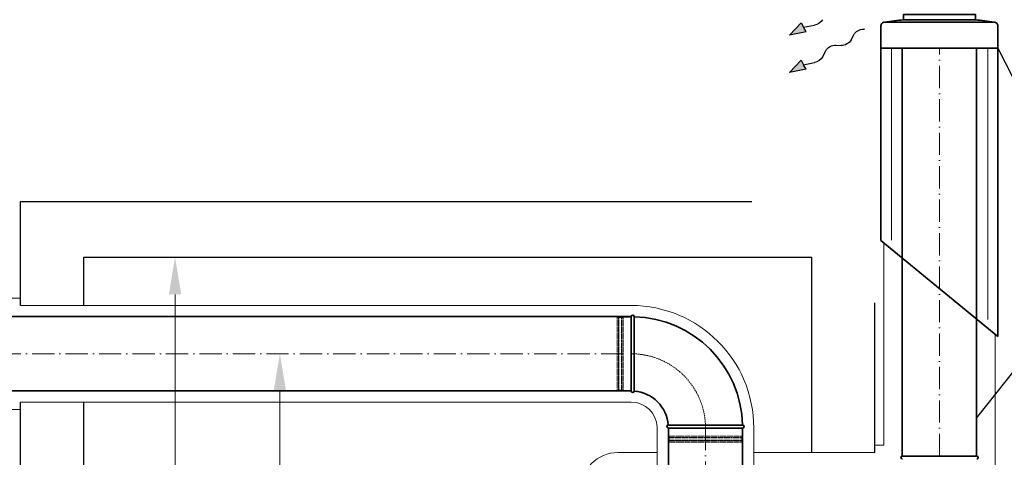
# Model space of a CAD drawing. Header units: millimetres. Extents: x -118717 to 8962, y 22910 to 145283.
# Tile 85 of 193: x -81761 to -79110, y 133238 to 134417. Entities that reach past the tile are written whole.
import ezdxf

# ---------------------------------------------------------------- set-up
doc = ezdxf.new("R2010")
doc.units = ezdxf.units.MM
for name, pattern in [('ACAD_ISO02W100', [15, 12, -3]), ('ACAD_ISO10W100', [18, 12, -3, 0, -3]), ('phl_thick', [0])]:
    doc.linetypes.add(name, pattern=pattern)
for name, color, linetype, lineweight in [('VZT_09 ODA (SÁNÍ) - OBRYS', 3, 'Continuous', 35), ('VZT_0D EHA (VÝFUK)', 14, 'Continuous', 35), ('VZT_10 ODA (SÁNÍ) - OSA', 3, 'ACAD_ISO10W100', 5), ('VZT_13 EHA (VÝFUK) - OBRYS', 14, 'Continuous', 35), ('VZT_14 EHA (VÝFUK) - OSA', 14, 'ACAD_ISO10W100', 5), ('VZT_30 DISTRIBUČNÍ PRVKY - OBRYS', 1, 'Continuous', 35), ('VZT_50 POPIS - OBECNE', 7, 'Continuous', 13), ('VZT_60_KOTY - DIMENZE', 7, 'Continuous', 5), ('VZT_IZOLACE - TEPELNÁ', 6, 'IZOLACE TEPELNA', 13)]:
    doc.layers.add(name, color=color, linetype=linetype, lineweight=lineweight)
doc.layers.add('VZT_11 ODA (SÁNÍ) - NETISK', color=8, linetype='ACAD_ISO02W100', lineweight=5, plot=False)
doc.styles.add('EVORA_125', font='isocp.shx', dxfattribs={"width": 0.6, "height": 125})
doc.styles.get("Standard").update_dxf_attribs({"font": 'arial.ttf'})
doc.linetypes.add('IZOLACE', pattern='A,0.00254,-2.54,[134,ltypeshp.shx,S=2.54,R=0,X=-2.54,Y=0],-5.08,[134,ltypeshp.shx,S=2.54,R=180,X=2.54,Y=0],-2.54', length=10.16254)
doc.linetypes.add('IZOLACE TEPELNA', pattern='A,12.7,-1.5,["T",Standard,S=2.54,R=0,X=0,Y=-1.27],-3', length=17.2)

msp = doc.modelspace()

# ---------------------------------------------------------------- linework, layer by layer
at = {"color": 8}
for p, q in [((-81759, 133927.1), (-79790.5, 133927.1)), ((-81759, 133647.1), (-81759, 133927.1)), ((-81588.8, 133777.1), (-79628.8, 133777.1)), ((-81588.8, 133647.1), (-81588.8, 133777.1)), ((-79628.8, 133251.1), (-79628.8, 133777.1)), ((-79458.9, 133251.1), (-79458.9, 133654.5)), ((-81759, 131317.1), (-81759, 133387.1)), ((-81588.8, 131317.1), (-81588.8, 133387.1))]:
    msp.add_line(p, q, dxfattribs=at)
at = {"layer": 'VZT_09 ODA (SÁNÍ) - OBRYS'}
for p, q in [((-80114.9, 133617.1), (-80114.9, 133417.1)), ((-80106.9, 133517), (-80106.9, 133617.1)), ((-80014.9, 133317.1), (-79814.9, 133317.1)), ((-79915, 133325.1), (-79814.9, 133325.1))]:
    msp.add_line(p, q, dxfattribs=at)
for points in [[(-80114.9, 133617.1), (-82628.9, 133617.1)], [(-80114.9, 133417.1), (-82628.9, 133417.1)], [(-80014.9, 132207.9), (-80014.9, 133317.1)], [(-79814.9, 132207.9), (-79814.9, 133317.1)]]:
    msp.add_lwpolyline(points, dxfattribs=at)
for centre, radius, start, end in [((-80110.9, 133617.1), 4, 0, 180), ((-80114.9, 133317.1), 300, 1.5281, 88.4719), ((-80110.9, 133417.1), 4, 180, 355.4188), ((-80114.9, 133317.1), 100, 4.5812, 85.4188), ((-80014.9, 133321.1), 4, 94.5812, 270), ((-79814.9, 133321.1), 4, 270, 90)]:
    msp.add_arc(centre, radius, start, end, dxfattribs=at)
for points, knots in [([(-80106.9, 133517), (-80106.9, 133504.4), (-80106.9, 133491.9), (-80106.9, 133468), (-80106.9, 133456.9), (-80106.9, 133438.1), (-80106.9, 133430.5), (-80106.9, 133420), (-80106.9, 133417.1), (-80106.9, 133416.8), (-80106.9, 133416.7), (-80106.9, 133416.7)], [157.533456, 157.533456, 157.533456, 157.533456, 195.393508, 195.393508, 234.551342, 234.551342, 273.721472, 273.721472, 312.806301, 312.806301, 315.294186, 315.294186, 315.294186, 315.294186]), ([(-80015.2, 133325), (-80015.2, 133325), (-80013, 133325), (-80004, 133325.1), (-79997.1, 133325.1), (-79979.3, 133325.1), (-79968.6, 133325.1), (-79944.9, 133325.1), (-79932.1, 133325.1), (-79917.7, 133325.1), (-79916.3, 133325.1), (-79915, 133325.1)], [315.294186, 315.294186, 315.294186, 315.294186, 351.735982, 351.735982, 390.710875, 390.710875, 429.832624, 429.832624, 468.991563, 468.991563, 473.053633, 473.053633, 473.053633, 473.053633])]:
    msp.add_open_spline(points, degree=3, knots=knots, dxfattribs=at)
at = {"layer": 'VZT_0D EHA (VÝFUK)'}
for p, q in [((-79442.6, 134340.3), (-79442.6, 133822.4)), ((-79127.6, 134340.3), (-79127.6, 133563.4)), ((-79442.6, 133822.4), (-79127.6, 133563.4))]:
    msp.add_line(p, q, dxfattribs=at)
at = {"layer": 'VZT_10 ODA (SÁNÍ) - OSA', "ltscale": 5}
for points in [[(-82628.9, 133517.1), (-80114.9, 133517.1)], [(-79914.9, 133317.1), (-79914.9, 132207.9)]]:
    msp.add_lwpolyline(points, dxfattribs=at)
at = {"layer": 'VZT_10 ODA (SÁNÍ) - OSA', "ltscale": 0.3}
msp.add_lwpolyline([(-79914.9, 133317.1), (-79914.9, 133317.1, 0.414214), (-80114.9, 133517.1), (-80114.9, 133517.1)], format="xyb", dxfattribs=at)
at = {"layer": 'VZT_11 ODA (SÁNÍ) - NETISK', "ltscale": 0.4}
for p, q in [((-80152.9, 133418.1), (-80152.9, 133616.1)), ((-80152.9, 133616.1), (-80148.9, 133616.1)), ((-80148.9, 133418.1), (-80148.9, 133616.1)), ((-80148.9, 133615.1), (-80148.4, 133615.1)), ((-80148.4, 133417.1), (-80148.4, 133617.1)), ((-80148.4, 133617.1), (-80147.9, 133617.1)), ((-80147.9, 133417.1), (-80147.9, 133617.1)), ((-80147.9, 133615.1), (-80140.9, 133615.1)), ((-80140.9, 133417.1), (-80140.9, 133617.1)), ((-80140.9, 133617.1), (-80140.4, 133617.1)), ((-80140.4, 133417.1), (-80140.4, 133617.1)), ((-80140.4, 133615.1), (-80136.9, 133615.1)), ((-80136.9, 133418.1), (-80136.9, 133616.1)), ((-80136.9, 133616.1), (-80114.9, 133616.1)), ((-80152.9, 133418.1), (-80148.9, 133418.1)), ((-80148.9, 133419.1), (-80148.4, 133419.1)), ((-80148.4, 133417.1), (-80147.9, 133417.1)), ((-80147.9, 133419.1), (-80140.9, 133419.1)), ((-80140.9, 133417.1), (-80140.4, 133417.1)), ((-80140.4, 133419.1), (-80136.9, 133419.1)), ((-80136.9, 133418.1), (-80114.9, 133418.1)), ((-80013.9, 133317.1), (-80013.9, 133295.1)), ((-79815.9, 133317.1), (-79815.9, 133295.1)), ((-80014.9, 133291.6), (-79814.9, 133291.6)), ((-80014.9, 133291.6), (-80014.9, 133291.1)), ((-80014.9, 133291.1), (-79814.9, 133291.1)), ((-80014.9, 133284.1), (-79814.9, 133284.1)), ((-80014.9, 133284.1), (-80014.9, 133283.6)), ((-80014.9, 133283.6), (-79814.9, 133283.6)), ((-80013.9, 133295.1), (-79815.9, 133295.1)), ((-80013.9, 133283.1), (-79815.9, 133283.1)), ((-80013.9, 133283.1), (-80013.9, 133279.1)), ((-80012.9, 133295.1), (-80012.9, 133291.6)), ((-80012.9, 133291.1), (-80012.9, 133284.1)), ((-80012.9, 133283.6), (-80012.9, 133283.1)), ((-79816.9, 133295.1), (-79816.9, 133291.6)), ((-79816.9, 133291.1), (-79816.9, 133284.1)), ((-79816.9, 133283.6), (-79816.9, 133283.1)), ((-79815.9, 133283.1), (-79815.9, 133279.1)), ((-79814.9, 133291.6), (-79814.9, 133291.1)), ((-79814.9, 133284.1), (-79814.9, 133283.6)), ((-80013.9, 133279.1), (-79815.9, 133279.1))]:
    msp.add_line(p, q, dxfattribs=at)
at = {"layer": 'VZT_13 EHA (VÝFUK) - OBRYS'}
msp.add_line((-79384.7, 133241.6), (-79184.7, 133241.6), dxfattribs=at)
at = {"layer": 'VZT_13 EHA (VÝFUK) - OBRYS', "elevation": 0}
for points in [[(-79385.1, 134340.3), (-79385.1, 133241.5)], [(-79185.1, 134340.3), (-79185.1, 133241.5)]]:
    msp.add_lwpolyline(points, dxfattribs=at)
at = {"layer": 'VZT_13 EHA (VÝFUK) - OBRYS'}
for centre, start, end in [((-79384.7, 133237.6), 90, 270), ((-79184.7, 133237.6), 270, 90)]:
    msp.add_arc(centre, 4, start, end, dxfattribs=at)
at = {"layer": 'VZT_14 EHA (VÝFUK) - OSA', "ltscale": 5, "elevation": 0}
msp.add_lwpolyline([(-79285.1, 133241.5), (-79285.1, 134340.3)], dxfattribs=at)
at = {"layer": 'VZT_30 DISTRIBUČNÍ PRVKY - OBRYS', "linetype": 'phl_thick', "elevation": 0}
msp.add_lwpolyline([(-79382.3, 134416.3), (-79382.3, 134430.4), (-79188, 134430.4), (-79188, 134416.3)], close=True, dxfattribs=at)
msp.add_lwpolyline([(-79127.6, 134400.2), (-79127.6, 134340.3), (-79442.6, 134340.3), (-79442.6, 134400.2, -0.414214), (-79432.5, 134410.3), (-79137.8, 134410.3, -0.414214), (-79127.6, 134400.2)], format="xyb", dxfattribs=at)
at = {"layer": 'VZT_30 DISTRIBUČNÍ PRVKY - OBRYS', "linetype": 'phl_thick'}
for centre, start, end in [((-79328.4, 133753.8), 94.6512, 99.003), ((-79241.9, 133753.8), 80.997, 85.3488)]:
    msp.add_arc(centre, 664.7, start, end, dxfattribs=at)
at = {"layer": 'VZT_50 POPIS - OBECNE', "color": 0, "lineweight": -2}
for p, q in [((-79688.4, 134375.2), (-79657.7, 134408.4)), ((-79657.7, 134408.4), (-79650.9, 134396.2)), ((-79650.9, 134396.2), (-79621.2, 134402.1)), ((-79644.1, 134384), (-79650.9, 134396.2)), ((-79644.1, 134384), (-79688.4, 134375.2)), ((-79522.9, 134362.5), (-79515.7, 134376.1)), ((-79564.2, 134348.3), (-79549.9, 134347.4)), ((-79600.3, 134315.9), (-79591.2, 134333.2)), ((-79688.4, 134274.4), (-79657.7, 134307.6)), ((-79657.7, 134307.6), (-79650.9, 134295.4)), ((-79650.9, 134295.4), (-79621.2, 134301.3)), ((-79644.1, 134283.2), (-79650.9, 134295.4)), ((-79644.1, 134283.2), (-79688.4, 134274.4))]:
    msp.add_line(p, q, dxfattribs=at)
at = {"layer": 'VZT_50 POPIS - OBECNE'}
msp.add_line((-79489.7, 134391.3), (-79486.1, 134391.2), dxfattribs=at)
at = {"layer": 'VZT_50 POPIS - OBECNE', "linetype": 'phl_thick'}
for p, q in [((-81343.1, 133677.1), (-81343.1, 131417.1)), ((-81060.8, 133417.1), (-81060.8, 131417.1))]:
    msp.add_line(p, q, dxfattribs=at)
at = {"layer": 'VZT_50 POPIS - OBECNE', "color": 0, "lineweight": -2, "extrusion": (0, 0, -1)}
for centre, start_param, end_param in [((-79618.4, 134417.3), 3.908129, 5.191299), ((-79497.7, 134375.5), 0.766537, 2.320574), ((-79573.2, 134332.6), 0.766537, 2.375056), ((-79540.9, 134363.1), 3.908129, 5.516649), ((-79618.4, 134316.5), 3.908129, 5.191299)]:
    msp.add_ellipse(centre, major_axis=(-18.8, -10.5), ratio=0.625, start_param=start_param, end_param=end_param, dxfattribs=at)
at = {"layer": 'VZT_50 POPIS - OBECNE', "color": 0, "lineweight": -2}
for points in [[(-79644.1, 134384), (-79657.7, 134408.4), (-79688.4, 134375.2)], [(-79644.1, 134283.2), (-79657.7, 134307.6), (-79688.4, 134274.4)]]:
    msp.add_solid(points, dxfattribs=at)
at = {"layer": 'VZT_50 POPIS - OBECNE', "linetype": 'phl_thick'}
for points in [[(-81359.8, 133677.1), (-81326.4, 133677.1), (-81343.1, 133777.1)], [(-81077.5, 133417.1), (-81044.2, 133417.1), (-81060.8, 133517.1)]]:
    msp.add_solid(points, dxfattribs=at)
at = {"layer": 'VZT_60_KOTY - DIMENZE', "linetype": 'ByBlock', "lineweight": -2}
for points in [[(-79127.6, 134340.3), (-78988.5, 134068)], [(-79185.1, 133344.1), (-78970, 133615.1)]]:
    msp.add_lwpolyline(points, dxfattribs=at)
at = {"layer": 'VZT_IZOLACE - TEPELNÁ', "linetype": 'IZOLACE', "ltscale": 2.6}
for p, q in [((-79413.9, 134340.3), (-79413.9, 133823.4)), ((-79154.9, 134340.3), (-79154.9, 133609))]:
    msp.add_line(p, q, dxfattribs=at)
at = {"layer": 'VZT_IZOLACE - TEPELNÁ', "ltscale": 0.5}
for p, q in [((-79435.1, 133308.5), (-79435.1, 133816.2)), ((-82628.6, 133667), (-81759, 133667)), ((-81759, 133647.1), (-80114.9, 133647.1)), ((-79135.1, 132952.6), (-79135.1, 133569.6)), ((-82638.9, 133367.1), (-81759, 133367.1)), ((-81759, 133387.1), (-80114.9, 133387.1)), ((-80044.9, 132192.8), (-80044.9, 133318.9)), ((-79784.9, 132192.8), (-79784.9, 133317.1)), ((-79435.1, 133271.1), (-79435.1, 133308.5)), ((-79458.9, 133271.1), (-79435.1, 133271.1)), ((-80044.9, 133251.1), (-80150.9, 133251.1)), ((-79458.9, 133251.1), (-79784.9, 133251.1))]:
    msp.add_line(p, q, dxfattribs=at)
msp.add_arc((-80114.9, 133317.1), 330, 0, 90, dxfattribs=at)
at = {"layer": 'VZT_IZOLACE - TEPELNÁ', "ltscale": 10}
for centre, radius, start, end in [((-80114.9, 133317.1), 70, 1.4795, 90), ((-80150.9, 133151.1), 100, 90, 180)]:
    msp.add_arc(centre, radius, start, end, dxfattribs=at)

# ---------------------------------------------------------------- texts
at = {"layer": 'VZT_60_KOTY - DIMENZE', "linetype": 'phl_thick', "insert": (-78427.4, 133765.1), "char_height": 125, "attachment_point": 3, "style": 'EVORA_125'}
msp.add_mtext('%%C200-TI50', dxfattribs=at)

doc.saveas('drawing.dxf')
